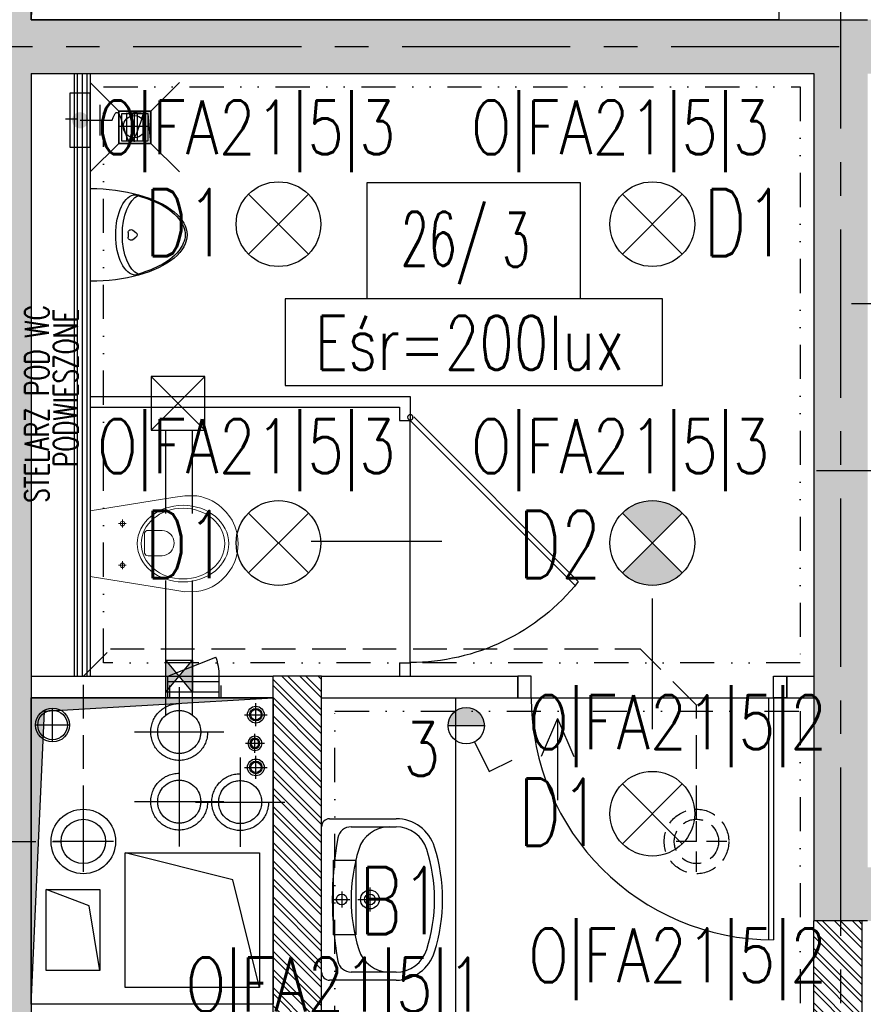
# Model space of a CAD drawing. Extents: x 41755 to 123924, y -112333 to 86187.
# Tile 125 of 256: x 100967 to 101280, y -52809 to -52443. Entities that reach past the tile are written whole.
import ezdxf
from ezdxf.enums import TextEntityAlignment as Align

# ---------------------------------------------------------------- set-up
doc = ezdxf.new("R2010")
doc.units = 0
doc.header["$LTSCALE"] = 50
for name, pattern in [('00-inst$0$DASHDOT', [1, 0.5, -0.25, 0, -0.25]), ('CENTER', [2, 1.25, -0.25, 0.25, -0.25]), ('DASHDOT', [1, 0.5, -0.25, 0, -0.25]), ('DASHED', [0.75, 0.5, -0.25]), ('DASHED2', [0.375, 0.25, -0.125]), ('DIVIDE', [31.75, 12.7, -6.35, 0, -6.35, 0, -6.35])]:
    doc.linetypes.add(name, pattern=pattern)
doc.layers.get('0').update_dxf_attribs({"color": 101, "linetype": 'CONTINUOUS'})
for name, color, linetype in [('Drz---drzwi', 5, 'CONTINUOUS'), ('E-90', 6, 'CONTINUOUS'), ('E35', 6, 'CONTINUOUS'), ('Ins-kan', 54, 'CONTINUOUS'), ('Ins-went', 141, 'CONTINUOUS'), ('Ins-wod', 4, 'CONTINUOUS'), ('Mks-wpusty', 86, 'CONTINUOUS'), ('Mw-rury', 160, 'CONTINUOUS'), ('Mw-zawory ze złączką', 86, 'CONTINUOUS'), ('Opis-pom', 6, 'CONTINUOUS'), ('Opis_pom_ramka', 6, 'CONTINUOUS'), ('Os-osie glowne', 1, 'CENTER'), ('Sc-beton', 7, 'CONTINUOUS'), ('Sc-beton-hatch', 86, 'CONTINUOUS'), ('Sc-cegla pustak', 42, 'CONTINUOUS'), ('Sc-cegla pustak-hatch', 8, 'CONTINUOUS'), ('Sc-gk', 120, 'CONTINUOUS'), ('Sc-silikat', 61, 'CONTINUOUS'), ('Sc-systemowe', 150, 'CONTINUOUS'), ('Sch-opis', 51, 'CONTINUOUS'), ('Sch-widok-nad', 12, 'DASHED2'), ('Suf-widok', 8, 'CONTINUOUS'), ('W-idok', 8, 'CONTINUOUS'), ('W-otwor-strop', 1, 'CONTINUOUS'), ('Wyp-sanitar', 131, 'CONTINUOUS')]:
    doc.layers.add(name, color=color, linetype=linetype)
doc.styles.add('KA wymiar', font='romans.shx', dxfattribs={"width": 0.6})
doc.styles.add('ROMANS', font='romans', dxfattribs={"width": 0.85})
doc.linetypes.add('BATTING', pattern='A,0.0001,-0.1,[134,ltypeshp.shx,S=0.1,R=0,X=-0.1,Y=0],-0.2,[134,ltypeshp.shx,S=0.1,R=180,X=0.1,Y=0],-0.1', length=0.4001)

# ---------------------------------------------------------------- blocks, each defined once
blk = doc.blocks.new('umywalka_60x45')
at = {"ltscale": 25}
for p, q in [((-27, 0), (27, 0)), ((-30, -27.72), (-30, -3)), ((30, -3), (30, -27.72)), ((0, -4.5), (0, -10.5)), ((3, -7.5), (-3, -7.5)), ((-27, -27.72), (-27, -11.03)), ((0, -13.5), (0, -22.5)), ((27, -11.03), (27, -27.72)), ((4.5, -18), (-4.5, -18))]:
    blk.add_line(p, q, dxfattribs=at)
for centre, radius in [((0, -7.5), 2), ((0, -18), 3.5), ((0, -18), 2)]:
    blk.add_circle(centre, radius, dxfattribs=at)
for centre, radius, start, end in [((27, -3), 3, 0, 90), ((-27, -3), 3, 90, 180), ((-22, -11.03), 5, 100.5263, 180), ((0, -129.43), 125.43, 79.4737, 100.5263), ((22, -11.03), 5, 0, 79.4737), ((-15, -25.28), 12, 107.3129, 180), ((0, -73.4), 62.4, 72.6871, 107.3129), ((15, -25.28), 12, 0, 72.6871), ((-15, -27.72), 15, 180, 252.6871), ((-15, -27.72), 12, 180, 252.6871), ((15, -27.72), 12, 287.3129, 0), ((15, -27.72), 15, 287.3129, 0), ((0, 20.4), 62.4, 252.6871, 287.3129), ((0, 20.4), 65.4, 252.6871, 287.3129)]:
    blk.add_arc(centre, radius, start, end, dxfattribs=at)
blk = doc.blocks.new('_0630_DRZWI_90')
at = {"ltscale": 7}
for p, q in [((5, 8), (5, 98)), ((6.8, 8), (6.8, 97.98))]:
    blk.add_line(p, q, dxfattribs=at)
at = {"ltscale": 25}
for p, q in [((50, 19.7), (50, -28.9)), ((5, 8), (0, 8)), ((0, 8), (5, 8)), ((0, 0), (0, 8)), ((95, 8), (5, 8)), ((5, 8), (5, 0)), ((95, 8), (95, 0)), ((100, 8), (95, 8)), ((100, 0), (100, 8)), ((5, 0), (0, 0)), ((5, 0), (0, 0)), ((95, 0), (100, 0)), ((95, 0), (100, 0))]:
    blk.add_line(p, q, dxfattribs=at)
at = {"ltscale": 7}
blk.add_arc((5, 8), 90, 0, 90, dxfattribs=at)
blk = doc.blocks.new('_0630_pisuar')
at = {"linetype": 'Continuous'}
for p, q in [((-17.24, 0), (17.24, 0)), ((-0.87, -14.1), (0.87, -14.1)), ((-1.75, -15.85), (-0.88, -17.02)), ((1.75, -15.85), (0.88, -17.02))]:
    blk.add_line(p, q, dxfattribs=at)
for centre, start, end in [((-0.87, -15.2), 90, 216.8823), ((0.87, -15.2), 323.1177, 90), ((0, -16.36), 216.8823, 323.1177)]:
    blk.add_arc(centre, 1.09, start, end, dxfattribs=at)
for centre, major_axis, ratio, start_param, end_param in [((0, 0), (0, -36), 0.478823, 4.712389, 7.853982), ((0, -16.84), (-14.92, 0), 0.492275, 3.141593, 6.283185), ((0, -19.29), (-14.92, 0), 0.492275, 3.348063, 6.076813)]:
    blk.add_ellipse(centre, major_axis=major_axis, ratio=ratio, start_param=start_param, end_param=end_param, dxfattribs=at)
blk.add_spline([(-14.92, -16.84), (-5.95, -32.9), (0.03, -35.33), (5.88, -32.9), (14.92, -16.84)], degree=3, dxfattribs=at)
blk = doc.blocks.new('_jhgjdfjghsdjgfhjfgjkfghgf')
at = {"ltscale": 25}
for p, q in [((0, 91.14), (0, 1.14)), ((11.7, 46.14), (-36.9, 46.14))]:
    blk.add_line(p, q, dxfattribs=at)
at = {"ltscale": 7}
for p, q in [((0, 1.14), (61.33, 62.47)), ((1.27, -0.13), (62.47, 61.07))]:
    blk.add_line(p, q, dxfattribs=at)
blk.add_circle((0, 0), 1)
blk.add_arc((0.02, 11.25), 79.88, 38.5768, 90.0142, dxfattribs=at)
blk = doc.blocks.new('_KOLO_WC_PODWIESZONE')
at = {"lineweight": 0}
for p, q in [((-12.21, 0), (-17.15, -30.7)), ((-12.21, 0), (12.21, 0)), ((12.21, 0), (17.15, -30.7)), ((-8.01, -11.98), (-8.01, -10.54)), ((7.49, -11.98), (7.49, -10.54)), ((-8.01, -11.98), (-9.42, -11.98)), ((-8.01, -11.98), (-6.53, -11.98)), ((-8.01, -11.98), (-8.01, -13.41)), ((7.49, -11.98), (6.08, -11.98)), ((7.49, -11.98), (8.97, -11.98)), ((7.49, -11.98), (7.49, -13.41)), ((-4.44, -21.51), (-4.44, -26.77)), ((-3.5, -20.21), (4, -20.21)), ((4.94, -21.51), (4.94, -26.77)), ((-17.15, -30.7), (-17.82, -35.14)), ((17.15, -30.7), (17.82, -35.14)), ((-17.82, -35.14), (-17.77, -39.69)), ((17.82, -35.14), (17.77, -39.69)), ((-17.77, -39.69), (-17.51, -41.08)), ((17.77, -39.69), (17.51, -41.08)), ((-17.51, -41.08), (-17.12, -42.53)), ((-17.12, -42.53), (-16.6, -43.93)), ((17.12, -42.53), (16.6, -43.93)), ((17.51, -41.08), (17.12, -42.53)), ((-16.6, -43.93), (-15.97, -45.29)), ((-15.97, -45.29), (-15.22, -46.59)), ((-15.22, -46.59), (-14.37, -47.83)), ((15.22, -46.59), (14.37, -47.83)), ((15.97, -45.29), (15.22, -46.59)), ((16.6, -43.93), (15.97, -45.29)), ((-14.37, -47.83), (-13.41, -48.99)), ((-13.41, -48.99), (-11.77, -50.6)), ((-11.77, -50.6), (-10, -51.94)), ((11.77, -50.6), (10, -51.94)), ((13.41, -48.99), (11.77, -50.6)), ((14.37, -47.83), (13.41, -48.99)), ((-10, -51.94), (-8.71, -52.72)), ((-8.71, -52.72), (-6.54, -53.77)), ((-6.54, -53.77), (-5.07, -54.25)), ((-5.07, -54.25), (-3.02, -54.72)), ((-3.02, -54.72), (-1.52, -54.92)), ((3.02, -54.72), (1.52, -54.92)), ((5.07, -54.25), (3.02, -54.72)), ((6.54, -53.77), (5.07, -54.25)), ((8.71, -52.72), (6.54, -53.77)), ((10, -51.94), (8.71, -52.72)), ((-1.52, -54.92), (0, -55)), ((1.52, -54.92), (0, -55))]:
    blk.add_line(p, q, dxfattribs=at)
for centre, radius, start, end in [((-3.24, -21.39), 1.2, 102.2339, 185.8899), ((3.75, -21.39), 1.2, 354.1101, 77.7661), ((0.25, -26.54), 4.7, 182.8022, 357.1978)]:
    blk.add_arc(centre, radius, start, end, dxfattribs=at)
for centre in [(-8.01, -11.98), (7.49, -11.98)]:
    blk.add_ellipse(centre, major_axis=(0.599, 0.599), ratio=1, start_param=5.497787, end_param=11.780972, dxfattribs=at)
for major_axis, ratio in [((0, -17), 0.838235), ((0, -15.54), 0.845174)]:
    blk.add_ellipse((0.05, -34.5), major_axis=major_axis, ratio=ratio, dxfattribs=at)
blk = doc.blocks.new('_STRZAŁKA_WENT')
for q in [(-6.02, -14.01), (0, -30.24), (6.02, -14.01)]:
    blk.add_line((0, 0), q)
blk = doc.blocks.new('_skjdkgjfklhjgflj')
at = {"layer": 'W-idok'}
blk.add_line((-415, -105.5), (-380.9, -105.5), dxfattribs=at)
at = {"layer": 'W-idok', "linetype": 'DASHDOT'}
blk.add_line((-428, -167.5), (-181, -167.5), dxfattribs=at)
blk = doc.blocks.new('_opis_pom_metka')
at = {"layer": 'Opis_pom_ramka'}
blk.add_lwpolyline([(-33.13, 0), (32.87, 0), (32.87, -36), (-33.13, -36)], close=True, dxfattribs=at)
at = {"style": 'KA wymiar', "width": 0.6}
blk.add_attdef('KO/', text='', height=16.8, dxfattribs=at).set_placement((3.45, -25.87), align=Align.RIGHT)
blk.add_attdef('NR', (3.8, -26.16), '', height=16.8, dxfattribs=at)
blk = doc.blocks.new('_ODWODNIENIE_KRATKA')
for p, q in [((-12, 0), (-22.61, 10.61)), ((0, 0), (10.61, 10.61)), ((-11, -2.99), (-1, -2.99)), ((-1, -4.99), (-11, -4.99)), ((-11, -6.99), (-1, -6.99)), ((-1, -8.99), (-11, -8.99)), ((-22.61, -22.6), (-12, -11.99)), ((10.61, -22.6), (0, -11.99))]:
    blk.add_line(p, q)
for points in [[(0, -11.99), (0, 0), (-12, 0), (-12, -11.99)], [(-1, -10.99), (-1, -1), (-11, -1), (-11, -10.99)]]:
    blk.add_lwpolyline(points, close=True)
blk = doc.blocks.new('zz')
at = {"layer": 'Mw-zawory ze złączką', "linetype": 'Continuous', "ltscale": 0.5}
h = blk.add_hatch(color=7, dxfattribs=at)
edge = h.paths.add_edge_path()
edge.add_arc((21.4515, 28.9571), 0.0301, 180, 540)
at = {"layer": 'Mw-zawory ze złączką'}
for p, q in [((21.451, 28.9574), (21.451, 29.0757)), ((21.5079, 29.0314), (21.3941, 29.0314))]:
    blk.add_line(p, q, dxfattribs=at)
at = {"layer": 'Mw-zawory ze złączką', "color": 7}
blk.add_lwpolyline([(21.551, 28.9945), (21.351, 28.9945), (21.351, 28.9189), (21.551, 28.9189)], close=True, dxfattribs=at)
at = {"layer": 'Mw-zawory ze złączką'}
blk.add_spline([(21.451, 29.0757), (21.4225, 29.0905), (21.5256, 29.136), (21.4125, 29.1973)], degree=3, dxfattribs=at)
blk = doc.blocks.new('wp-100')
at = {"layer": 'Mks-wpusty', "color": 8, "linetype": '00-inst$0$DASHDOT', "ltscale": 5}
for p, q in [((60799.72, 10724.11), (60799.72, 10739.11)), ((60807.22, 10731.61), (60792.22, 10731.61))]:
    blk.add_line(p, q, dxfattribs=at)
at = {"layer": 'Mks-wpusty'}
blk.add_circle((60799.72, 10731.61), 5.5, dxfattribs=at)
blk = doc.blocks.new('_ljgjfkjhkf')
for p, q in [((-19.13, 0), (-19.13, -6)), ((-19.13, 0), (0, 0)), ((-19.13, -2), (-19.13, -4)), ((0, 0), (0, -6)), ((0, -4), (-19.13, -4)), ((0, -6), (-19.13, -6)), ((0, -6), (-17.84, -13.06))]:
    blk.add_line(p, q)
blk.add_arc((0.87, -6), 20, 180, 200.6563)

msp = doc.modelspace()

# ---------------------------------------------------------------- hatches: boundary and pattern name
at = {"layer": 'E35'}
h = msp.add_hatch(color=256, dxfattribs=at)
edge = h.paths.add_edge_path()
edge.add_line((101201.966, -52637.733), (101190.829, -52648.87))
edge.add_ellipse((101201.966, -52637.733), major_axis=(11.137, 11.137), ratio=1, start_angle=180, end_angle=270)
edge.add_line((101213.103, -52648.87), (101201.966, -52637.733))
edge = h.paths.add_edge_path()
edge.add_line((101190.829, -52626.596), (101201.966, -52637.733))
edge.add_line((101201.966, -52637.733), (101213.103, -52626.596))
edge.add_ellipse((101201.966, -52637.733), major_axis=(11.137, 11.137), ratio=1, start_angle=360, end_angle=450)
msp.add_hatch(color=256, dxfattribs=at).paths.add_polyline_path([(101126.014, -52705.64), (101139.514, -52705.64, 1)])
at = {"layer": 'Ins-went', "linetype": 'DASHED', "ltscale": 2}
h = msp.add_hatch(color=256, dxfattribs=at)
h.paths.add_polyline_path([(101021.049, -52681.233), (101021.049, -52687.233), (101026.049, -52687.233)])
h.paths.add_polyline_path([(101031.049, -52681.233), (101026.049, -52687.233), (101031.049, -52687.233)])
h.paths.add_polyline_path([(101031.049, -52687.233), (101026.049, -52687.233), (101031.049, -52693.233)])
h.paths.add_polyline_path([(101026.049, -52687.233), (101021.049, -52687.233), (101021.049, -52693.233)])
at = {"layer": 'Sc-beton-hatch'}
h = msp.add_hatch(dxfattribs=at)
h.set_pattern_fill('ANSI33', color=256, style=0)
h.set_pattern_definition([(45, (48983.4185, 565.478), (-4.49012806, 4.49012806), []), (45, (48987.9087, 565.478), (-4.49012806, 4.49012806), [3.175, -1.5875])])
h.paths.add_polyline_path([(100470.966, -51043.233), (100410.966, -51043.233), (100410.966, -51103.233), (100430.966, -51103.233), (100430.966, -51063.233), (100470.966, -51063.233)])
h.paths.add_polyline_path([(100805.966, -51043.233), (100705.966, -51043.233), (100705.966, -51063.233), (100745.966, -51063.233), (100745.966, -51625.233), (100765.966, -51625.233), (100765.966, -51473.233), (101152.966, -51473.233), (101152.966, -51453.233), (100765.966, -51453.233), (100765.966, -51063.233), (100805.966, -51063.233)])
h.paths.add_polyline_path([(100430.966, -51374.233), (100410.966, -51374.233), (100410.966, -51474.233), (100430.966, -51474.233)])
h.paths.add_polyline_path([(101330.966, -51043.233), (101251.966, -51043.233), (101251.966, -51063.233), (101330.966, -51063.233)])
h.paths.add_polyline_path([(101770.966, -51043.233), (101670.966, -51043.233), (101670.966, -51063.233), (101710.966, -51063.233), (101710.966, -51262.233), (101730.966, -51262.233), (101730.966, -51063.233), (101770.966, -51063.233)])
h.paths.add_polyline_path([(101790.966, -51453.233), (101730.966, -51453.233), (101730.966, -51362.233), (101710.966, -51362.233), (101710.966, -51453.233), (101582.904, -51453.233), (101582.904, -51473.233), (101790.966, -51473.233)])
h.paths.add_polyline_path([(101482.904, -51453.233), (101252.966, -51453.233), (101252.966, -51473.233), (101482.904, -51473.233)])
h.paths.add_polyline_path([(101730.966, -51785.233), (101695.966, -51785.233), (101695.966, -51820.233), (101730.966, -51820.233)])
h.paths.add_polyline_path([(102400.966, -50943.233), (102380.966, -50943.233), (102380.966, -51043.233), (102330.966, -51043.233), (102330.966, -51063.233), (102380.966, -51063.233), (102380.966, -51453.233), (101890.966, -51453.233), (101890.966, -51473.233), (102380.966, -51473.233), (102380.966, -51873.233), (102400.966, -51873.233)])
h.paths.add_polyline_path([(102422.966, -50943.233), (102402.966, -50943.233), (102402.966, -51713.233), (102422.966, -51713.233)])
h.paths.add_polyline_path([(102400.966, -52143.233), (102380.966, -52143.233), (102380.966, -52213.233), (102400.966, -52213.233)])
h.paths.add_polyline_path([(102400.966, -52293.233), (102380.966, -52293.233), (102380.966, -52443.233), (101950.966, -52443.233), (101950.966, -52463.233), (102380.966, -52463.233), (102380.966, -52503.233), (102400.966, -52503.233)])
h.paths.add_polyline_path([(102400.966, -52603.233), (102380.966, -52603.233), (102380.966, -52643.233), (102400.966, -52643.233)])
h.paths.add_polyline_path([(102400.966, -52743.233), (102380.966, -52743.233), (102380.966, -53008.233), (102400.966, -53008.233)])
h.paths.add_polyline_path([(101730.966, -52443.233), (101710.966, -52443.233), (101710.966, -52463.233), (101710.966, -52758.233), (101690.966, -52758.233), (101690.966, -52778.233), (101730.966, -52778.233)])
h.paths.add_polyline_path([(101710.966, -52443.233), (101690.966, -52443.233), (101690.966, -52463.233), (101710.966, -52463.233)], flags=16)
h.paths.add_polyline_path([(101556.966, -52758.233), (101503.966, -52758.233), (101503.966, -52463.233), (101488.966, -52463.233), (101488.966, -52758.233), (101468.966, -52758.233), (101468.966, -52778.233), (101556.966, -52778.233)])
h.paths.add_polyline_path([(101556.966, -52443.233), (101468.966, -52443.233), (101468.966, -52463.233), (101556.966, -52463.233)])
h.paths.add_polyline_path([(101334.966, -52443.233), (101281.966, -52443.233), (101281.966, -52463.233), (101334.966, -52463.233)], flags=17)
h.paths.add_polyline_path([(101281.966, -52443.233), (100970.966, -52443.233), (100970.966, -51785.233), (100883.466, -51785.233), (100883.466, -51805.233), (100950.966, -51805.233), (100950.966, -52443.233), (100430.966, -52443.233), (100430.966, -52403.233), (100410.966, -52403.233), (100410.966, -52503.233), (100430.966, -52503.233), (100430.966, -52463.233), (100950.966, -52463.233), (100950.966, -52973.233), (100970.966, -52973.233), (100970.966, -52463.233), (101261.966, -52463.233), (101261.966, -52778.233), (101281.966, -52778.233), (101334.966, -52778.233), (101334.966, -52758.233), (101281.966, -52758.233)])
h.paths.add_polyline_path([(100783.466, -51785.233), (100765.966, -51785.233), (100765.966, -51780.233), (100745.966, -51780.233), (100745.966, -51785.233), (100430.966, -51785.233), (100430.966, -51765.233), (100410.966, -51765.233), (100410.966, -52003.233), (100430.966, -52003.233), (100430.966, -51805.233), (100783.466, -51805.233)])
h.paths.add_polyline_path([(100430.966, -52153.233), (100410.966, -52153.233), (100410.966, -52253.233), (100430.966, -52253.233)])
h.paths.add_polyline_path([(100430.966, -52653.233), (100410.966, -52653.233), (100410.966, -52850.233), (100430.966, -52850.233)], flags=17)
h.paths.add_polyline_path([(100430.966, -52940.233), (100410.966, -52940.233), (100410.966, -52983.233), (100430.966, -52983.233)])
h.paths.add_polyline_path([(101007.966, -53193.233), (100430.966, -53193.233), (100430.966, -53133.233), (100410.966, -53133.233), (100410.966, -53213.233), (101007.966, -53213.233)])
h.paths.add_polyline_path([(101770.966, -53193.233), (101157.966, -53193.233), (101157.966, -53213.233), (101710.966, -53213.233), (101710.966, -53445.233), (101730.966, -53445.233), (101730.966, -53213.233), (101770.966, -53213.233)])
h.paths.add_polyline_path([(102008.966, -53193.233), (101905.966, -53193.233), (101905.966, -53213.233), (102008.966, -53213.233)])
h.paths.add_polyline_path([(102227.966, -53193.233), (102133.966, -53193.233), (102133.966, -53213.233), (102227.966, -53213.233)])
h.paths.add_polyline_path([(102400.966, -53158.233), (102380.966, -53158.233), (102380.966, -53193.233), (102332.966, -53193.233), (102332.966, -53213.233), (102380.966, -53213.233), (102380.966, -53818.233), (102400.966, -53818.233)])
h.paths.add_polyline_path([(101730.966, -53545.233), (101710.966, -53545.233), (101710.966, -53740.233), (101730.966, -53740.233)])
h.paths.add_polyline_path([(101730.966, -53840.233), (101710.966, -53840.233), (101710.966, -53943.233), (101297.571, -53943.233, -0.1551034), (101300.811, -53953.425, -0.1483474), (101297.835, -53963.233), (101710.966, -53963.233), (101710.966, -54023.233), (101730.966, -54023.233)])
h.paths.add_polyline_path([(101297.571, -53943.233), (101295.705, -53943.233), (101295.705, -53963.233), (101297.835, -53963.233, 0.1483474), (101300.811, -53953.425, 0.1551034)])
h.paths.add_polyline_path([(101270.705, -53943.233), (101268.745, -53943.233, 0.1551034), (101265.506, -53953.425, 0.1483474), (101268.481, -53963.233), (101270.705, -53963.233)])
h.paths.add_polyline_path([(101268.745, -53943.233), (101201.966, -53943.233), (101201.966, -53963.233), (101268.481, -53963.233, -0.1483474), (101265.506, -53953.425, -0.1551034)])
h.paths.add_polyline_path([(100980.966, -53943.233), (100970.966, -53943.233), (100930.966, -53943.233), (100930.966, -53968.233), (100970.966, -53968.233), (100980.966, -53968.233)])
h.paths.add_polyline_path([(100490.966, -53943.233), (100410.966, -53943.233), (100410.966, -53963.233), (100490.966, -53963.233)])
h.paths.add_polyline_path([(100530.966, -54448.233), (100510.966, -54448.233), (100510.966, -54481.233), (100530.966, -54481.233)])
h.paths.add_polyline_path([(101773.966, -54593.233), (101730.966, -54593.233), (101730.966, -54503.233), (101710.966, -54503.233), (101710.966, -54593.233), (100530.966, -54593.233), (100530.966, -54578.233), (100510.966, -54578.233), (100510.966, -54593.233), (100270.966, -54593.233), (100270.966, -54618.233), (101773.966, -54618.233)])
h.paths.add_polyline_path([(100220.966, -54593.233), (100170.966, -54593.233), (100170.966, -54618.233), (100220.966, -54618.233)])
h.paths.add_polyline_path([(100120.966, -54593.233), (100070.966, -54593.233), (100070.966, -54618.233), (100120.966, -54618.233)])
h.paths.add_polyline_path([(100020.966, -54593.233), (99970.966, -54593.233), (99970.966, -54618.233), (100020.966, -54618.233)])
h.paths.add_polyline_path([(99920.966, -54593.233), (99880.966, -54593.233), (99880.966, -55500.233), (99980.966, -55500.233), (99980.966, -55515.233), (100000.966, -55515.233), (100000.966, -55480.233), (99900.966, -55480.233), (99900.966, -54618.233), (99920.966, -54618.233)])
h.paths.add_polyline_path([(100585.966, -55633.233), (100000.966, -55633.233), (100000.966, -55615.233), (99980.966, -55615.233), (99980.966, -55633.233), (99780.966, -55633.233), (99780.966, -55988.233), (100510.966, -55988.233), (100510.966, -56028.233), (100530.966, -56028.233), (100530.966, -55988.233), (100582.966, -55988.233), (100582.966, -55968.233), (100530.966, -55968.233), (100530.966, -55813.233), (100510.966, -55813.233), (100510.966, -55968.233), (99800.966, -55968.233), (99800.966, -55653.233), (100510.966, -55653.233), (100510.966, -55663.233), (100530.966, -55663.233), (100530.966, -55653.233), (100585.966, -55653.233)])
h.paths.add_polyline_path([(101310.966, -55968.233), (100810.966, -55968.233), (100810.966, -55880.233), (100790.966, -55880.233), (100790.966, -55968.233), (100737.966, -55968.233), (100737.966, -55988.233), (100790.966, -55988.233), (100790.966, -56028.233), (100810.966, -56028.233), (100810.966, -55988.233), (101310.966, -55988.233)])
h.paths.add_polyline_path([(101490.966, -55633.233), (100735.966, -55633.233), (100735.966, -55653.233), (101490.966, -55653.233)])
h.paths.add_polyline_path([(101777.966, -55968.233), (101730.966, -55968.233), (101730.966, -55853.733), (101710.966, -55853.733), (101710.966, -55968.233), (101590.966, -55968.233), (101590.966, -55988.233), (101777.966, -55988.233)])
h.paths.add_polyline_path([(101802.966, -55963.233), (101777.966, -55963.233), (101777.966, -55988.233), (101802.966, -55988.233)])
h.paths.add_polyline_path([(101730.966, -55128.233), (101710.966, -55128.233), (101710.966, -55723.733), (101730.966, -55723.733)])
h.paths.add_polyline_path([(101953.466, -55963.233), (101928.466, -55963.233), (101928.466, -55988.233), (101953.466, -55988.233)])
h.paths.add_polyline_path([(102103.466, -55963.233), (102078.466, -55963.233), (102078.466, -55988.233), (102103.466, -55988.233)])
h.paths.add_polyline_path([(102253.466, -55963.233), (102228.466, -55963.233), (102228.466, -55988.233), (102253.466, -55988.233)])
h.paths.add_polyline_path([(102365.966, -55968.233), (102320.966, -55968.233), (102320.966, -55988.233), (102365.966, -55988.233)])
h.paths.add_polyline_path([(102400.966, -55953.233), (102365.966, -55953.233), (102365.966, -55988.233), (102400.966, -55988.233)])
h.paths.add_polyline_path([(102400.966, -55891.233), (102380.966, -55891.233), (102380.966, -55953.233), (102400.966, -55953.233)])
h.paths.add_polyline_path([(102400.966, -55815.733), (102375.966, -55815.733), (102375.966, -55840.733), (102400.966, -55840.733)])
h.paths.add_polyline_path([(102400.966, -55665.733), (102375.966, -55665.733), (102375.966, -55690.733), (102400.966, -55690.733)])
h.paths.add_polyline_path([(102400.966, -55515.733), (102375.966, -55515.733), (102375.966, -55540.733), (102400.966, -55540.733)])
h.paths.add_polyline_path([(102400.966, -55365.733), (102375.966, -55365.733), (102375.966, -55390.733), (102400.966, -55390.733)])
h.paths.add_polyline_path([(102400.966, -55240.733), (102380.966, -55240.733), (102380.966, -55260.733), (102400.966, -55260.733)])
h.paths.add_polyline_path([(102400.966, -55215.733), (102375.966, -55215.733), (102375.966, -55240.733), (102400.966, -55240.733)])
h.paths.add_polyline_path([(102400.966, -55033.233), (102380.966, -55033.233), (102380.966, -55215.733), (102400.966, -55215.733)])
h.paths.add_polyline_path([(102400.966, -54833.233), (102365.966, -54833.233), (102365.966, -54798.233), (102345.966, -54798.233), (102345.966, -54853.233), (102380.966, -54853.233), (102380.966, -54883.233), (102400.966, -54883.233)])
h.paths.add_polyline_path([(102365.966, -54537.733), (102345.966, -54537.733), (102345.966, -54593.233), (101908.966, -54593.233), (101908.966, -54618.233), (102345.966, -54618.233), (102345.966, -54648.233), (102365.966, -54648.233), (102365.966, -54618.233)])
h.paths.add_polyline_path([(101730.966, -54128.233), (101710.966, -54128.233), (101710.966, -54353.233), (101730.966, -54353.233)])
h.paths.add_polyline_path([(102365.966, -54131.233), (102400.966, -54131.233), (102400.966, -54088.233), (102380.966, -54088.233), (102380.966, -54111.233), (102345.966, -54111.233), (102345.966, -54417.733), (102365.966, -54417.733)])
h.paths.add_polyline_path([(102400.966, -53918.233), (102380.966, -53918.233), (102380.966, -53988.233), (102400.966, -53988.233)])
at = {"layer": 'Sc-cegla pustak-hatch'}
h = msp.add_hatch(dxfattribs=at)
h.set_pattern_fill('ANSI32', color=256, scale=0.5, angle=90, style=0)
h.set_pattern_definition([(135, (48983.4185, 565.478), (-3.36759605, -3.36759605), []), (135, (48983.4185, 567.723), (-3.36759605, -3.36759605), [])])
h.paths.add_polyline_path([(100430.966, -51745.233), (100410.966, -51745.233), (100410.966, -51765.233), (100430.966, -51765.233)])
h.paths.add_polyline_path([(101330.966, -51063.233), (101312.966, -51063.233), (101312.966, -51262.233), (101330.966, -51262.233)])
h.paths.add_polyline_path([(101455.966, -51382.233), (101330.966, -51382.233), (101330.966, -51362.233), (101312.966, -51362.233), (101312.966, -51453.233), (101330.966, -51453.233), (101330.966, -51400.233), (101437.966, -51400.233), (101437.966, -51453.233), (101455.966, -51453.233)])
h.paths.add_polyline_path([(102049.966, -51473.233), (102031.966, -51473.233), (102031.966, -51525.233), (101968.966, -51525.233), (101968.966, -51473.233), (101950.966, -51473.233), (101950.966, -51548.233), (101968.966, -51548.233), (101968.966, -51543.233), (102049.966, -51543.233)])
h.paths.add_polyline_path([(101968.966, -51648.233), (101950.966, -51648.233), (101950.966, -52323.233), (101968.966, -52323.233), (101968.966, -52193.233), (102380.966, -52193.233), (102380.966, -52175.233), (101968.966, -52175.233)])
h.paths.add_polyline_path([(101968.966, -52463.233), (101950.966, -52463.233), (101950.966, -52543.233), (101968.966, -52543.233)])
h.paths.add_polyline_path([(101968.966, -52423.233), (101950.966, -52423.233), (101950.966, -52443.233), (101968.966, -52443.233)])
h.paths.add_polyline_path([(101968.966, -52643.233), (101950.966, -52643.233), (101950.966, -52973.233), (101968.966, -52973.233), (101968.966, -52946.233), (102050.966, -52946.233), (102050.966, -52954.233), (102042.966, -52954.233), (102042.966, -52973.233), (102380.966, -52973.233), (102380.966, -52955.233), (102060.966, -52955.233), (102060.966, -52928.233), (101968.966, -52928.233)])
h.paths.add_polyline_path([(101279.966, -52945.233), (101261.966, -52945.233), (101261.966, -52955.233), (101078.966, -52955.233), (101078.966, -52687.233), (101060.966, -52687.233), (101060.966, -52955.233), (100970.966, -52955.233), (100970.966, -52973.233), (101261.966, -52973.233), (101261.966, -53015.733), (101279.966, -53015.733)])
h.paths.add_polyline_path([(101279.966, -52778.233), (101261.966, -52778.233), (101261.966, -52845.233), (101279.966, -52845.233)])
h.paths.add_polyline_path([(100950.966, -52955.233), (100925.966, -52955.233), (100925.966, -52973.233), (100950.966, -52973.233)])
h.paths.add_polyline_path([(100825.966, -52955.233), (100430.966, -52955.233), (100430.966, -52973.233), (100825.966, -52973.233)])
h.paths.add_polyline_path([(100428.966, -53213.233), (100410.966, -53213.233), (100410.966, -53333.233), (100428.966, -53333.233)])
h.paths.add_polyline_path([(100428.966, -53483.233), (100410.966, -53483.233), (100410.966, -53548.233), (100428.966, -53548.233)])
h.paths.add_polyline_path([(100428.966, -53698.233), (100410.966, -53698.233), (100410.966, -53763.233), (100428.966, -53763.233)])
h.paths.add_polyline_path([(100428.966, -53913.233), (100410.966, -53913.233), (100410.966, -53943.233), (100428.966, -53943.233)])
h.paths.add_polyline_path([(100428.966, -53963.233), (100410.966, -53963.233), (100410.966, -53978.233), (100428.966, -53978.233)])
h.paths.add_polyline_path([(100428.966, -54128.233), (100410.966, -54128.233), (100410.966, -54193.233), (100428.966, -54193.233)])
h.paths.add_polyline_path([(100428.966, -54343.233), (100410.966, -54343.233), (100410.966, -54466.233), (100510.966, -54466.233), (100510.966, -54448.233), (100428.966, -54448.233)])
h.paths.add_polyline_path([(101335.966, -54321.233), (101279.966, -54321.233), (101279.966, -53970.786, -0.2026768), (101268.481, -53963.233), (101261.966, -53963.233), (101261.966, -54339.233), (101335.966, -54339.233)])
h.paths.add_polyline_path([(101710.966, -54321.233), (101510.966, -54321.233), (101510.966, -53963.233), (101492.966, -53963.233), (101492.966, -54321.233), (101435.966, -54321.233), (101435.966, -54339.233), (101710.966, -54339.233)])
h.paths.add_polyline_path([(101710.966, -53645.233), (101352.966, -53645.233), (101352.966, -53562.233), (101279.966, -53562.233), (101279.966, -53213.233), (101261.966, -53213.233), (101261.966, -53943.233), (101268.745, -53943.233, -0.1958107), (101279.966, -53936.063), (101279.966, -53580.233), (101334.966, -53580.233), (101334.966, -53943.233), (101352.966, -53943.233), (101352.966, -53663.233), (101710.966, -53663.233)])
h.paths.add_polyline_path([(101279.966, -53936.063, 0.1514484), (101270.705, -53940.913), (101279.966, -53940.913)], flags=17)
h.paths.add_polyline_path([(101279.966, -53940.913), (101270.705, -53940.913), (101270.705, -53943.233), (101279.966, -53943.233)], flags=17)
h.paths.add_polyline_path([(101490.966, -54618.233), (101472.966, -54618.233), (101472.966, -54648.233), (101490.966, -54648.233)])
h.paths.add_polyline_path([(101490.966, -54798.233), (101472.966, -54798.233), (101472.966, -55633.233), (101490.966, -55633.233)])
h.paths.add_polyline_path([(101773.966, -55128.233), (101730.966, -55128.233), (101730.966, -55146.233), (101773.966, -55146.233)])
h.paths.add_polyline_path([(102180.966, -55128.233), (101968.966, -55128.233), (101950.966, -55128.233), (101923.966, -55128.233), (101923.966, -55146.233), (102180.966, -55146.233)])
h.paths.add_polyline_path([(101968.966, -54853.233), (102190.966, -54853.233), (102190.966, -54835.233), (101950.966, -54835.233), (101950.966, -55128.233), (101968.966, -55128.233)])
h.paths.add_polyline_path([(102345.966, -54835.233), (102290.966, -54835.233), (102290.966, -54853.233), (102345.966, -54853.233)])
h.paths.add_polyline_path([(101968.966, -54453.233), (101950.966, -54453.233), (101950.966, -54593.233), (101968.966, -54593.233)])
h.paths.add_polyline_path([(101968.966, -54129.233), (102345.966, -54129.233), (102345.966, -54111.233), (101968.966, -54111.233), (101968.966, -53840.233), (101950.966, -53840.233), (101950.966, -54353.233), (101968.966, -54353.233)])
h.paths.add_polyline_path([(102380.966, -53645.233), (101995.966, -53645.233), (101995.966, -53553.233), (101968.966, -53553.233), (101968.966, -53531.233), (101950.966, -53531.233), (101950.966, -53571.233), (101977.966, -53571.233), (101977.966, -53645.233), (101950.966, -53645.233), (101950.966, -53740.233), (101968.966, -53740.233), (101968.966, -53663.233), (102380.966, -53663.233)])
h.paths.add_polyline_path([(101968.966, -53213.233), (101950.966, -53213.233), (101950.966, -53441.233), (101968.966, -53441.233)])
h.paths.add_polyline_path([(101279.966, -53150.733), (101261.966, -53150.733), (101261.966, -53193.233), (101279.966, -53193.233)])
at = {"layer": 'W-otwor-strop'}
msp.add_hatch(color=256, dxfattribs=at).paths.add_polyline_path([(101695.966, -51805.233), (100970.966, -51805.233), (100970.966, -52443.233), (100990.966, -51825.233)])
at = {"layer": 'W-otwor-strop', "linetype": 'Continuous', "ltscale": 0.5}
msp.add_hatch(color=256, dxfattribs=at).paths.add_polyline_path([(101003.562, -52477.233), (101015.562, -52477.233), (101015.562, -52489.233), (101014.551, -52478.233)])
at = {"layer": 'W-otwor-strop', "ltscale": 0.5}
msp.add_hatch(color=256, dxfattribs=at).paths.add_polyline_path([(101060.966, -52695.233), (100970.966, -52695.233), (100970.966, -52809.131), (100975.966, -52700.233)])

# ---------------------------------------------------------------- linework, layer by layer
at = {"layer": 'E35'}
for p, q in [((101051.829, -52508.096), (101074.103, -52530.37)), ((101051.829, -52530.37), (101074.103, -52508.096)), ((101213.103, -52508.096), (101190.829, -52530.37)), ((101213.103, -52530.37), (101190.829, -52508.096)), ((101051.829, -52648.87), (101074.103, -52626.596)), ((101051.829, -52626.596), (101074.103, -52648.87)), ((101213.103, -52648.87), (101190.829, -52626.596)), ((101213.103, -52626.596), (101190.829, -52648.87)), ((101139.514, -52705.64), (101126.014, -52705.64)), ((101135.786, -52711.675), (101141.312, -52722.711)), ((101141.312, -52722.711), (101149.848, -52718.437)), ((101213.103, -52727.227), (101190.829, -52749.501)), ((101213.103, -52749.501), (101190.829, -52727.227))]:
    msp.add_line(p, q, dxfattribs=at)
at = {"layer": 'E35', "linetype": 'Continuous', "ltscale": 0.3}
msp.add_lwpolyline([(101065.429, -52579.208), (101205.762, -52579.208), (101205.762, -52546.929), (101065.429, -52546.929)], close=True, dxfattribs=at)
at = {"layer": 'E35'}
msp.add_lwpolyline([(101083.466, -52755.634), (101091.741, -52755.634), (101091.741, -52783.333), (101083.466, -52783.333)], close=True, dxfattribs=at)
for centre, radius in [((101062.966, -52519.233), 15.75), ((101201.966, -52519.233), 15.75), ((101062.966, -52637.733), 15.75), ((101201.966, -52637.733), 15.75), ((101132.764, -52705.64), 6.75), ((101201.966, -52738.364), 15.75)]:
    msp.add_circle(centre, radius, dxfattribs=at)
at = {"layer": 'Ins-kan', "linetype": 'Continuous', "ltscale": 0.3}
for p, q in [((100978.978, -52711.691), (100978.978, -52699.091)), ((100985.278, -52705.391), (100972.678, -52705.391))]:
    msp.add_line(p, q, dxfattribs=at)
for radius in [6.3, 5.5]:
    msp.add_circle((100978.978, -52705.391), radius, dxfattribs=at)
at = {"layer": 'Ins-went', "linetype": 'DASHED', "ltscale": 2}
for p, q in [((101015.64, -52575.795), (101015.64, -52595.795)), ((101035.64, -52575.795), (101015.64, -52575.795)), ((101015.64, -52575.795), (101035.64, -52595.795)), ((101015.64, -52595.795), (101035.64, -52575.795)), ((101035.64, -52595.795), (101035.64, -52575.795)), ((101015.64, -52595.795), (101035.64, -52595.795)), ((101021.049, -52701.734), (101021.049, -52595.795)), ((101031.049, -52701.734), (101031.049, -52595.795)), ((101021.049, -52687.233), (101021.049, -52681.233)), ((101021.049, -52681.233), (101031.049, -52681.233)), ((101021.049, -52693.233), (101031.049, -52681.233)), ((101031.049, -52693.233), (101021.049, -52681.233)), ((101031.049, -52681.233), (101031.049, -52693.233)), ((101021.049, -52693.233), (101021.049, -52687.233)), ((101026.049, -52691.351), (101026.049, -52724.608)), ((101031.049, -52693.233), (101021.049, -52693.233)), ((101009.421, -52707.979), (101042.677, -52707.979)), ((101026.049, -52717.244), (101026.049, -52750.5)), ((101048.72, -52717.413), (101048.72, -52750.67)), ((101009.421, -52733.872), (101042.677, -52733.872)), ((101032.092, -52734.042), (101065.348, -52734.042)), ((101045.966, -52762.933), (101005.966, -52752.933)), ((101005.966, -52802.933), (101005.966, -52752.933)), ((101005.966, -52752.933), (101055.966, -52752.933)), ((101005.966, -52802.933), (101005.966, -52752.933)), ((101005.966, -52752.933), (101055.966, -52752.933)), ((101055.966, -52752.933), (101055.966, -52802.933)), ((101055.966, -52752.933), (101055.966, -52802.933)), ((101055.966, -52802.933), (101045.966, -52762.933)), ((100992.556, -52772.59), (100976.556, -52766.59)), ((100976.556, -52796.59), (100976.556, -52766.59)), ((100976.556, -52766.59), (100996.556, -52766.59)), ((100996.556, -52766.59), (100996.556, -52796.59)), ((100996.556, -52796.59), (100992.556, -52772.59)), ((100996.556, -52796.59), (100976.556, -52796.59)), ((101055.966, -52802.933), (101005.966, -52802.933)), ((101055.966, -52802.933), (101005.966, -52802.933))]:
    msp.add_line(p, q, dxfattribs=at)
for centre, radius in [((101026.049, -52707.979), 10.56), ((101026.049, -52707.979), 8), ((101026.049, -52733.872), 10.56), ((101048.72, -52734.042), 10.56), ((101026.049, -52733.872), 8), ((101048.72, -52734.042), 8)]:
    msp.add_circle(centre, radius, dxfattribs=at)
at = {"layer": 'Ins-wod', "linetype": 'DASHED', "ltscale": 0.5}
for p, q in [((100990.408, -52687.233), (101000.522, -52677.119)), ((101000.522, -52677.119), (101197.466, -52677.119)), ((101218.372, -52698.025), (101197.466, -52677.119)), ((100990.408, -52740.425), (100990.408, -52687.233)), ((101218.372, -52740.425), (101218.372, -52698.025)), ((100735.244, -52748.675), (100982.408, -52748.675))]:
    msp.add_line(p, q, dxfattribs=at)
at = {"layer": 'Ins-wod'}
for p, q in [((101054.552, -52705.808), (101054.552, -52697.306)), ((101050.301, -52701.557), (101058.803, -52701.557)), ((101054.202, -52715.749), (101054.202, -52708.683)), ((101057.735, -52712.216), (101050.669, -52712.216)), ((101054.552, -52725.397), (101054.552, -52716.895)), ((101050.301, -52721.146), (101058.803, -52721.146)), ((100990.408, -52759.925), (100990.408, -52737.425)), ((100990.408, -52759.925), (100990.408, -52737.425)), ((100990.408, -52759.925), (100990.408, -52737.425)), ((100990.408, -52759.925), (100990.408, -52737.425)), ((101001.658, -52748.675), (100979.158, -52748.675)), ((101001.658, -52748.675), (100979.158, -52748.675))]:
    msp.add_line(p, q, dxfattribs=at)
at = {"layer": 'Ins-wod', "linetype": 'DASHED', "ltscale": 0.3}
for p, q in [((101218.372, -52759.925), (101218.372, -52737.425)), ((101218.372, -52759.925), (101218.372, -52737.425)), ((101229.622, -52748.675), (101207.122, -52748.675))]:
    msp.add_line(p, q, dxfattribs=at)
at = {"layer": 'Ins-wod'}
for centre, radius in [((101054.552, -52701.557), 3.12), ((101054.552, -52701.557), 2.34), ((101054.552, -52701.557), 1.95), ((101054.552, -52721.146), 3.12), ((101054.552, -52721.146), 2.34), ((101054.552, -52721.146), 1.95), ((100990.408, -52748.675), 12), ((100990.408, -52748.675), 8.25)]:
    msp.add_circle(centre, radius, dxfattribs=at)
at = {"layer": 'Ins-wod', "linetype": 'DASHED', "ltscale": 0.3}
for radius in [12, 8.25]:
    msp.add_circle((101218.372, -52748.675), radius, dxfattribs=at)
at = {"layer": 'Ins-wod', "extrusion": (4.28132e-36, 6.27911e-36, -1)}
for major_axis, start_param, end_param in [((1.865, 1.865), 2.3561965, 8.6393818), ((1.336, 1.336), 2.3561965, 8.6393818), ((-1.059, 1.059), 3.926992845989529, 10.21017815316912)]:
    msp.add_ellipse((101054.202, -52712.216), major_axis=major_axis, ratio=1, start_param=start_param, end_param=end_param, dxfattribs=at)
at = {"layer": 'Mw-rury'}
msp.add_line((100983.785, -52480.098), (100987.852, -52480.098), dxfattribs=at)
at = {"layer": 'Os-osie glowne'}
for points in [[(101271.966, -50521.233), (101271.966, -56498.233)], [(99508.966, -52453.233), (111775.966, -52453.233)]]:
    msp.add_lwpolyline(points, dxfattribs=at)
at = {"layer": 'Sc-beton'}
for points in [[(100970.966, -51785.233), (100970.966, -52443.233)], [(100970.966, -52443.233), (101281.966, -52443.233)], [(100970.966, -52463.233), (101261.966, -52463.233)], [(100970.966, -52463.233), (100970.966, -52973.233)], [(101261.966, -52463.233), (101261.966, -52778.233)], [(101281.966, -52778.233), (101261.966, -52778.233)]]:
    msp.add_lwpolyline(points, dxfattribs=at)
at = {"layer": 'Sc-cegla pustak'}
for points in [[(101060.966, -52955.233), (101060.966, -52687.233)], [(101078.966, -52687.233), (101060.966, -52687.233)], [(101078.966, -52955.233), (101078.966, -52687.233)], [(101261.966, -52845.233), (101261.966, -52778.233)], [(101279.966, -52845.233), (101279.966, -52778.233)]]:
    msp.add_lwpolyline(points, dxfattribs=at)
at = {"layer": 'Sc-gk'}
for points in [[(100986.966, -52463.233), (100986.966, -52687.233)], [(100988.166, -52463.233), (100988.166, -52687.233)], [(100991.766, -52463.233), (100991.766, -52687.233)], [(100992.966, -52463.233), (100992.966, -52687.233)]]:
    msp.add_lwpolyline(points, dxfattribs=at)
at = {"layer": 'Sc-gk', "linetype": 'BATTING', "ltscale": 0.09}
msp.add_lwpolyline([(100989.966, -52463.233), (100989.966, -52687.233)], dxfattribs=at)
at = {"layer": 'Sc-silikat'}
for points in [[(100970.966, -52687.233), (101060.966, -52687.233)], [(101021.838, -52695.233), (101021.838, -52687.233)], [(101040.966, -52695.233), (101040.966, -52687.233)], [(101078.966, -52687.233), (101151.966, -52687.233)], [(101151.966, -52695.233), (101151.966, -52687.233)], [(101251.966, -52687.233), (101261.966, -52687.233)], [(101251.966, -52695.233), (101251.966, -52687.233)], [(100970.966, -52695.233), (101060.966, -52695.233)], [(101078.966, -52695.233), (101151.966, -52695.233)], [(101251.966, -52695.233), (101261.966, -52695.233)]]:
    msp.add_lwpolyline(points, dxfattribs=at)
at = {"layer": 'Sc-systemowe'}
for p, q in [((101022.452, -52690.754), (101022.452, -52695.233)), ((101041.579, -52690.754), (101041.579, -52695.233))]:
    msp.add_line(p, q, dxfattribs=at)
for points in [[(100992.966, -52583.233), (101111.966, -52583.233)], [(101111.966, -52583.233), (101111.966, -52592.233)], [(100992.966, -52587.233), (101107.966, -52587.233)], [(101107.966, -52587.233), (101107.966, -52592.233)], [(101107.966, -52592.233), (101111.966, -52592.233)], [(101107.966, -52682.233), (101107.966, -52687.233)], [(101107.966, -52682.233), (101111.966, -52682.233)], [(101111.966, -52682.233), (101111.966, -52687.233)]]:
    msp.add_lwpolyline(points, dxfattribs=at)
at = {"layer": 'Sch-widok-nad'}
for points in [[(101128.966, -52293.233), (101128.966, -52443.233)], [(101158.966, -52293.233), (101158.966, -52443.233)]]:
    msp.add_lwpolyline(points, dxfattribs=at)
at = {"layer": 'Suf-widok', "linetype": 'DIVIDE', "ltscale": 0.02}
for points in [[(100997.966, -52468.233), (101256.966, -52468.233), (101256.966, -52682.233), (100997.966, -52682.233)], [(101083.966, -52700.233), (101256.966, -52700.233), (101256.966, -52950.233), (101083.966, -52950.233)]]:
    msp.add_lwpolyline(points, close=True, dxfattribs=at)
at = {"layer": 'W-otwor-strop'}
for points in [[(101248.966, -52293.233), (101248.966, -52443.233), (100970.966, -52443.233), (100970.966, -51805.233)], [(101695.966, -51805.233), (100990.966, -51825.233), (100970.966, -52443.233)]]:
    msp.add_lwpolyline(points, dxfattribs=at)
at = {"layer": 'W-otwor-strop', "linetype": 'Continuous', "ltscale": 0.5}
msp.add_lwpolyline([(101003.562, -52477.233), (101015.562, -52477.233), (101015.562, -52489.233), (101003.562, -52489.233)], close=True, dxfattribs=at)
msp.add_lwpolyline([(101003.562, -52477.233), (101015.562, -52477.233), (101015.562, -52489.233), (101014.551, -52478.233), (101003.562, -52477.233)], dxfattribs=at)
at = {"layer": 'W-otwor-strop', "ltscale": 0.5}
for points in [[(100970.966, -52695.233), (101060.966, -52695.233), (101060.966, -52809.131), (100970.966, -52809.131)], [(101060.966, -52695.233), (100970.966, -52695.233), (100970.966, -52809.131), (100975.966, -52700.233)]]:
    msp.add_lwpolyline(points, close=True, dxfattribs=at)
at = {"layer": 'Wyp-sanitar'}
msp.add_lwpolyline([(101128.966, -52955.233), (101128.966, -52695.233)], dxfattribs=at)

# ---------------------------------------------------------------- block references
at = {"layer": 'Drz---drzwi', "xscale": -1, "rotation": 180}
msp.add_blockref('_jhgjdfjghsdjgfhjfgjkfghgf', (101111.966, -52591.03), dxfattribs=at)
at = {"layer": 'Drz---drzwi', "rotation": 180}
for name, p in [('_0630_DRZWI_90', (101251.966, -52687.233)), ('_ljgjfkjhkf', (101021.838, -52693.233))]:
    msp.add_blockref(name, p, dxfattribs=at)
at = {"layer": 'Ins-kan', "rotation": 89.99999999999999}
msp.add_blockref('_ODWODNIENIE_KRATKA', (101003.573, -52477.233), dxfattribs=at)
at = {"layer": 'Ins-went', "xscale": -1}
msp.add_blockref('_STRZAŁKA_WENT', (101166.698, -52703.025), dxfattribs=at)
at = {"layer": 'Mks-wpusty', "xscale": 0.75, "yscale": 0.75, "zscale": 0.75}
msp.add_blockref('wp-100', (55409.622, -60531.695), dxfattribs=at)
at = {"layer": 'Mw-zawory ze złączką', "xscale": 100, "yscale": 100, "zscale": 100, "rotation": 270}
msp.add_blockref('zz', (98093.512, -50335.452), dxfattribs=at)
at = {"layer": 'Opis-pom'}
ref = msp.add_blockref('_opis_pom_metka', (101135.748, -52503.729), dxfattribs=dict(at, xscale=1.2, yscale=1.2, zscale=1.2))
ref.add_attrib('KO/', '26/', dxfattribs={"layer": '0', "height": 20.16, "style": 'KA wymiar', "width": 0.6}).set_placement((101140.571, -52534.77), align=Align.RIGHT)
ref.add_attrib('NR', '3', (101146.118, -52535.126), dxfattribs={"layer": '0', "height": 20.16, "style": 'KA wymiar', "width": 0.6})
at = {"layer": 'W-idok'}
msp.add_blockref('_skjdkgjfklhjgflj', (101690.966, -52443.233), dxfattribs=at)
at = {"layer": 'Wyp-sanitar', "xscale": -1, "rotation": 89.99999999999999}
msp.add_blockref('_0630_pisuar', (100992.966, -52523.233), dxfattribs=at)
at = {"layer": 'Wyp-sanitar', "rotation": 89.99999999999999}
for name, p in [('_KOLO_WC_PODWIESZONE', (100992.966, -52638.02)), ('umywalka_60x45', (101078.966, -52770.233))]:
    msp.add_blockref(name, p, dxfattribs=at)

# ---------------------------------------------------------------- texts
at = {"layer": 'E-90', "style": 'ROMANS'}
for s, rotation, width, p in [('O|FA21|5|3', 360, 0.8, (101051.046, -52484.699)), ('O|FA21|5|3', 360, 0.8, (101190.046, -52484.699)), ('Eśr=200lux', 360, 0.75, (101134.084, -52563.361)), ('O|FA21|5|3', 360, 0.8, (101051.046, -52603.199)), ('O|FA21|5|3', 360, 0.8, (101190.046, -52603.199)), ('O|FA21|5|2', 0, 0.8, (101211.36, -52705.788)), ('3', 360, 0.8, (101116.238, -52714.315)), ('O|FA21|5|2', 0, 0.8, (101211.36, -52792.454)), ('O|FA21|5|1', 360, 0.8, (101083.977, -52803.28))]:
    msp.add_text(s, height=20, rotation=rotation, dxfattribs=dict(at, width=width)).set_placement(p, align=Align.MIDDLE)
at = {"layer": 'E35', "style": 'ROMANS', "width": 0.7}
for s, p in [('D1', (101028.599, -52518.665)), ('D1', (101236.475, -52518.665)), ('D1', (101028.599, -52638.3)), ('D2', (101167.599, -52638.3)), ('D1', (101167.599, -52737.797)), ('B1', (101108.468, -52770.688))]:
    msp.add_text(s, height=25, dxfattribs=at).set_placement(p, align=Align.MIDDLE)
at = {"layer": 'Sch-opis', "style": 'ROMANS', "width": 0.7}
for s, p in [('PODWIESZONE', (100988.358, -52609.51)), ('STELARZ POD WC ', (100977.621, -52622.763))]:
    msp.add_text(s, height=9, rotation=90, dxfattribs=at).set_placement(p)

doc.saveas('drawing.dxf')
